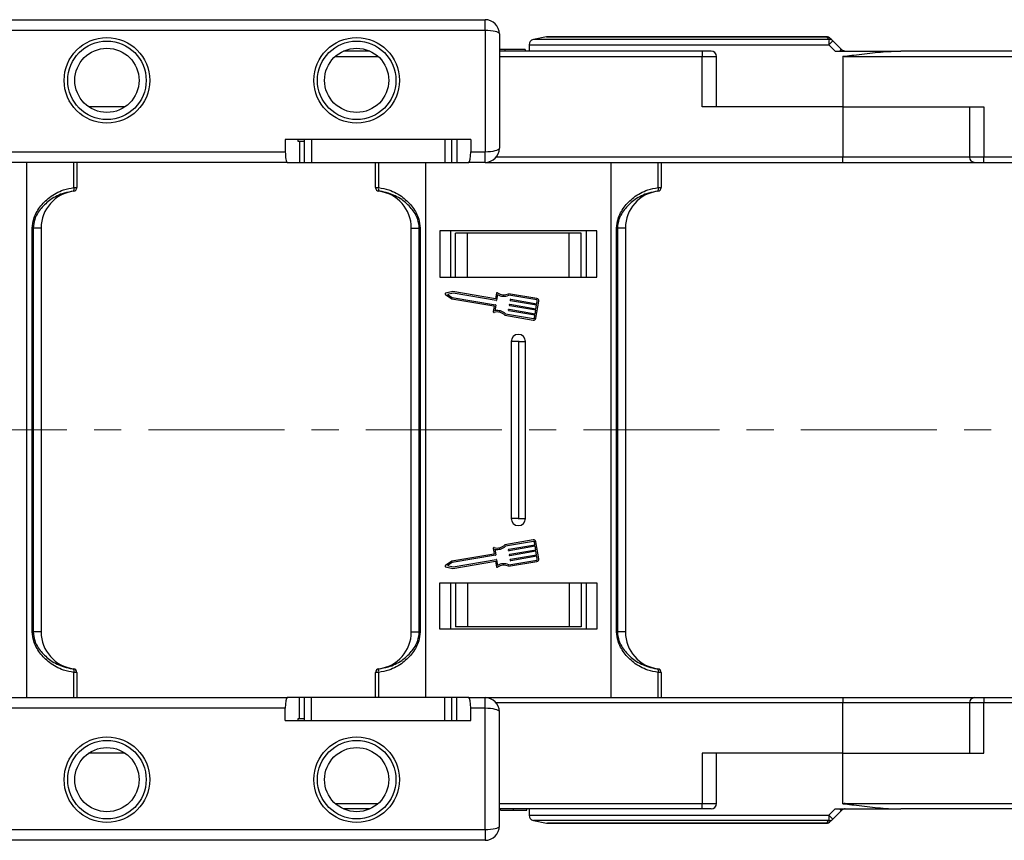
# Model space of a CAD drawing. Header units: millimetres. Extents: x -1055 to 1009, y -247 to 1211.
# Tile 12 of 51: x 90 to 228, y 138 to 253. Entities that reach past the tile are written whole.
import ezdxf

# ---------------------------------------------------------------- set-up
doc = ezdxf.new("R2010")
doc.units = ezdxf.units.MM
doc.linetypes.add('CENTERX2', pattern=[20.32, 12.7, -2.54, 2.54, -2.54])

msp = doc.modelspace()

# ---------------------------------------------------------------- linework, layer by layer
at = {"color": 7, "linetype": 'Continuous', "lineweight": 25}
for p, q in [((77.904, 252.927), (155.283, 252.927)), ((155.283, 251.427), (155.283, 252.927)), ((155.283, 251.427), (77.904, 251.427)), ((155.283, 251.427), (155.283, 234.427)), ((157.283, 250.927), (157.283, 234.927)), ((163.873, 250.512), (162.049, 250.147)), ((203.135, 250.527), (164.02, 250.527)), ((139.137, 248.527), (135.428, 248.527)), ((158.069, 248.727), (157.283, 248.727)), ((185.724, 248.527), (157.283, 248.527)), ((158.069, 248.727), (158.069, 248.527)), ((160.907, 248.727), (160.907, 248.527)), ((161.446, 249.412), (161.446, 248.527)), ((185.724, 248.527), (185.724, 247.777)), ((186.974, 248.527), (185.724, 248.527)), ((203.467, 249.412), (204.367, 248.527)), ((204.367, 248.527), (213.535, 248.527)), ((276.724, 248.527), (213.535, 248.527)), ((185.724, 240.727), (185.724, 247.777)), ((187.724, 240.727), (187.724, 247.777)), ((205.446, 247.809), (205.446, 240.727)), ((205.757, 247.777), (205.757, 247.817)), ((205.757, 247.777), (276.724, 247.777)), ((104.844, 240.727), (99.721, 240.727)), ((205.446, 240.727), (185.724, 240.727)), ((205.446, 240.727), (205.446, 233.677)), ((205.446, 240.727), (225.168, 240.727)), ((223.168, 240.727), (223.168, 233.677)), ((225.168, 240.727), (225.168, 233.677)), ((153.283, 236.127), (127.283, 236.127)), ((127.283, 236.127), (127.283, 234.427)), ((129.046, 236.127), (129.046, 235.927)), ((129.945, 236.127), (129.945, 232.927)), ((130.945, 236.127), (130.945, 232.927)), ((149.621, 236.127), (149.621, 232.927)), ((150.621, 232.927), (150.621, 236.127)), ((151.315, 236.127), (151.315, 232.927)), ((153.283, 236.127), (153.283, 234.427)), ((129.046, 235.927), (129.25, 235.927)), ((129.25, 235.927), (129.25, 232.927)), ((129.25, 235.927), (129.945, 235.927)), ((32.283, 234.427), (127.283, 234.427)), ((153.283, 234.427), (155.283, 234.427)), ((155.283, 232.927), (155.283, 234.427)), ((205.446, 232.927), (205.446, 233.677)), ((296.446, 233.677), (225.168, 233.677)), ((225.168, 232.927), (225.168, 233.677)), ((127.547, 232.927), (32.283, 232.927)), ((91.056, 182.927), (91.056, 232.927)), ((97.66, 229.39), (97.66, 232.927)), ((98.056, 232.927), (98.056, 229.39)), ((127.547, 232.927), (129.25, 232.927)), ((129.25, 232.927), (129.96, 232.927)), ((129.945, 232.927), (130.945, 232.927)), ((130.945, 232.927), (149.621, 232.927)), ((139.946, 229.39), (139.946, 232.927)), ((140.341, 232.927), (140.341, 229.39)), ((146.946, 232.927), (146.946, 182.927)), ((149.621, 232.927), (150.621, 232.927)), ((150.605, 232.927), (151.315, 232.927)), ((151.315, 232.927), (153.018, 232.927)), ((155.283, 232.927), (153.018, 232.927)), ((155.283, 232.927), (205.446, 232.927)), ((172.946, 182.927), (172.946, 232.927)), ((179.551, 229.39), (179.551, 232.927)), ((179.946, 232.927), (179.946, 229.39)), ((205.446, 232.927), (223.918, 232.927)), ((223.918, 232.927), (225.168, 232.927)), ((225.168, 232.927), (296.446, 232.927)), ((97.66, 229.39), (98.056, 229.39)), ((139.946, 229.39), (140.341, 229.39)), ((179.551, 229.39), (179.946, 229.39)), ((97.617, 228.891), (97.617, 228.895)), ((140.385, 228.895), (140.385, 228.891)), ((179.507, 228.891), (179.507, 228.895)), ((91.82, 182.927), (91.82, 223.731)), ((91.82, 223.731), (91.934, 223.731)), ((93.056, 223.731), (91.934, 223.731)), ((91.934, 223.731), (91.934, 182.927)), ((93.056, 223.731), (93.056, 182.927)), ((144.946, 223.731), (146.067, 223.731)), ((144.946, 182.927), (144.946, 223.731)), ((146.182, 223.731), (146.067, 223.731)), ((146.067, 182.927), (146.067, 223.731)), ((146.182, 223.731), (146.182, 182.927)), ((173.825, 223.731), (173.71, 223.731)), ((173.71, 182.927), (173.71, 223.731)), ((174.946, 223.731), (173.825, 223.731)), ((173.825, 223.731), (173.825, 182.927)), ((174.946, 223.731), (174.946, 182.927)), ((148.946, 223.327), (148.946, 216.827)), ((170.946, 223.327), (148.946, 223.327)), ((150.446, 223.327), (150.446, 216.827)), ((151.146, 216.827), (151.146, 223.027)), ((152.827, 223.027), (151.146, 223.027)), ((152.827, 216.827), (152.827, 223.027)), ((167.065, 223.027), (152.827, 223.027)), ((167.065, 216.827), (167.065, 223.027)), ((168.746, 223.027), (167.065, 223.027)), ((168.746, 216.827), (168.746, 223.027)), ((169.446, 223.327), (169.446, 216.827)), ((169.446, 223.327), (169.446, 216.827)), ((170.946, 216.827), (170.946, 223.327)), ((148.946, 216.827), (170.946, 216.827)), ((149.72, 214.396), (150.615, 213.821)), ((150.786, 214.826), (149.751, 214.581)), ((150.793, 214.618), (150.032, 214.438)), ((150.032, 214.438), (150.69, 214.015)), ((150.69, 214.015), (156.745, 212.981)), ((156.731, 213.81), (150.786, 214.826)), ((156.848, 213.584), (150.793, 214.618)), ((156.864, 214.588), (156.731, 213.81)), ((157.039, 214.402), (156.907, 213.625)), ((162.55, 213.851), (158.565, 214.532)), ((162.516, 213.65), (158.593, 214.32)), ((150.615, 213.821), (156.51, 212.814)), ((156.551, 212.755), (156.427, 212.028)), ((156.787, 212.922), (156.654, 212.145)), ((158.691, 212.907), (158.709, 213.007)), ((162.376, 212.226), (158.733, 212.848)), ((158.767, 213.049), (162.411, 212.427)), ((158.812, 213.61), (158.829, 213.711)), ((162.496, 212.929), (158.853, 213.551)), ((158.888, 213.752), (162.531, 213.13)), ((162.388, 211.086), (162.8, 213.498)), ((162.411, 212.427), (162.496, 212.929)), ((162.531, 213.13), (162.599, 213.532)), ((158.049, 211.517), (162.035, 210.836)), ((158.147, 211.707), (162.07, 211.037)), ((158.571, 212.203), (158.588, 212.304)), ((162.256, 211.522), (158.613, 212.144)), ((158.647, 212.345), (162.29, 211.723)), ((162.187, 211.12), (162.256, 211.522)), ((162.29, 211.723), (162.376, 212.226)), ((91.056, 157.927), (91.056, 207.927)), ((91.82, 167.123), (91.82, 207.927)), ((91.934, 207.927), (91.934, 167.123)), ((93.056, 207.927), (93.056, 167.123)), ((144.946, 167.123), (144.946, 207.927)), ((146.067, 167.123), (146.067, 207.927)), ((146.182, 207.927), (146.182, 167.123)), ((146.946, 207.927), (146.946, 157.927)), ((158.946, 207.927), (158.946, 183.027)), ((158.946, 207.827), (158.946, 182.927)), ((159.946, 207.827), (158.946, 207.827)), ((159.946, 207.927), (159.946, 183.027)), ((159.946, 207.827), (159.946, 182.927)), ((159.946, 207.827), (160.946, 207.827)), ((160.946, 183.027), (160.946, 207.927)), ((160.946, 182.927), (160.946, 207.827)), ((172.946, 157.927), (172.946, 207.927)), ((173.71, 167.123), (173.71, 207.927)), ((173.825, 207.927), (173.825, 167.123)), ((174.946, 207.927), (174.946, 167.123)), ((159.946, 183.027), (158.946, 183.027)), ((159.946, 183.027), (160.946, 183.027)), ((162.035, 180.018), (158.049, 179.337)), ((162.07, 179.817), (158.147, 179.146)), ((162.256, 179.331), (162.187, 179.733)), ((162.8, 177.355), (162.388, 179.768)), ((156.51, 178.039), (150.615, 177.032)), ((156.427, 178.825), (156.551, 178.098)), ((156.654, 178.708), (156.787, 177.932)), ((158.588, 178.55), (158.571, 178.65)), ((158.613, 178.709), (162.256, 179.331)), ((162.29, 179.13), (158.647, 178.508)), ((158.733, 178.005), (162.376, 178.628)), ((162.411, 178.427), (158.767, 177.804)), ((162.376, 178.628), (162.29, 179.13)), ((162.496, 177.924), (162.411, 178.427)), ((150.615, 177.032), (149.72, 176.458)), ((150.69, 176.838), (150.032, 176.416)), ((156.745, 177.873), (150.69, 176.838)), ((150.786, 176.027), (156.731, 177.043)), ((150.793, 176.235), (156.848, 177.27)), ((156.731, 177.043), (156.864, 176.265)), ((156.907, 177.228), (157.039, 176.451)), ((158.565, 176.322), (162.55, 177.002)), ((158.593, 176.533), (162.516, 177.203)), ((158.709, 177.846), (158.691, 177.947)), ((158.829, 177.143), (158.812, 177.243)), ((158.853, 177.302), (162.496, 177.924)), ((162.531, 177.723), (158.888, 177.101)), ((162.599, 177.321), (162.531, 177.723)), ((149.751, 176.273), (150.786, 176.027)), ((150.032, 176.416), (150.793, 176.235)), ((148.946, 174.027), (170.946, 174.027)), ((148.946, 167.527), (148.946, 174.027)), ((150.446, 174.027), (150.446, 167.527)), ((151.146, 174.027), (151.146, 167.827)), ((152.827, 174.027), (152.827, 167.827)), ((167.065, 174.027), (167.065, 167.827)), ((168.746, 174.027), (168.746, 167.827)), ((169.446, 174.027), (169.446, 167.527)), ((169.446, 174.027), (169.446, 167.527)), ((170.946, 174.027), (170.946, 167.527)), ((91.82, 167.123), (91.934, 167.123)), ((93.056, 167.123), (91.934, 167.123)), ((144.946, 167.123), (146.067, 167.123)), ((146.182, 167.123), (146.067, 167.123)), ((170.946, 167.527), (148.946, 167.527)), ((152.827, 167.827), (151.146, 167.827)), ((167.065, 167.827), (152.827, 167.827)), ((168.746, 167.827), (167.065, 167.827)), ((173.825, 167.123), (173.71, 167.123)), ((174.946, 167.123), (173.825, 167.123)), ((97.617, 161.958), (97.617, 161.962)), ((97.66, 157.927), (97.66, 161.463)), ((98.056, 161.463), (97.66, 161.463)), ((98.056, 161.463), (98.056, 157.927)), ((139.946, 157.927), (139.946, 161.463)), ((140.341, 161.463), (139.946, 161.463)), ((140.341, 161.463), (140.341, 157.927)), ((140.385, 161.962), (140.385, 161.958)), ((179.507, 161.958), (179.507, 161.962)), ((179.551, 157.927), (179.551, 161.463)), ((179.946, 161.463), (179.551, 161.463)), ((179.946, 161.463), (179.946, 157.927)), ((32.283, 157.927), (127.547, 157.927)), ((129.25, 157.927), (127.547, 157.927)), ((129.25, 154.927), (129.25, 157.927)), ((129.945, 157.927), (129.25, 157.927)), ((129.945, 157.927), (129.945, 154.727)), ((130.945, 157.927), (129.945, 157.927)), ((130.945, 154.727), (130.945, 157.927)), ((149.621, 157.927), (130.945, 157.927)), ((149.621, 154.727), (149.621, 157.927)), ((150.621, 157.927), (149.621, 157.927)), ((150.621, 154.727), (150.621, 157.927)), ((151.315, 157.927), (150.621, 157.927)), ((151.315, 154.727), (151.315, 157.927)), ((153.018, 157.927), (151.315, 157.927)), ((153.018, 157.927), (155.283, 157.927)), ((155.283, 156.427), (155.283, 157.927)), ((155.283, 157.927), (205.446, 157.927)), ((205.446, 157.927), (223.918, 157.927)), ((205.446, 157.927), (205.446, 157.177)), ((223.918, 157.927), (225.168, 157.927)), ((225.168, 157.927), (296.446, 157.927)), ((225.168, 157.927), (225.168, 157.177)), ((127.283, 156.427), (32.283, 156.427)), ((127.283, 154.727), (127.283, 156.427)), ((153.283, 154.727), (153.283, 156.427)), ((155.283, 156.427), (153.283, 156.427)), ((155.283, 139.427), (155.283, 156.427)), ((205.446, 150.127), (205.446, 157.177)), ((223.168, 157.177), (223.168, 150.127)), ((296.446, 157.177), (225.168, 157.177)), ((225.168, 150.127), (225.168, 157.177)), ((127.283, 154.727), (153.283, 154.727)), ((129.25, 154.927), (129.046, 154.927)), ((129.046, 154.927), (129.046, 154.727)), ((129.96, 154.927), (129.25, 154.927)), ((157.283, 139.927), (157.283, 155.927)), ((104.844, 150.127), (99.721, 150.127)), ((185.724, 150.127), (185.724, 143.077)), ((205.446, 150.127), (185.724, 150.127)), ((187.724, 143.077), (187.724, 150.127)), ((205.446, 143.044), (205.446, 150.127)), ((205.446, 150.127), (225.168, 150.127)), ((139.137, 142.327), (135.428, 142.327)), ((185.724, 142.327), (157.283, 142.327)), ((157.291, 142.127), (157.291, 142.327)), ((157.422, 142.127), (157.422, 142.327)), ((159.284, 142.127), (159.284, 142.327)), ((161.138, 142.127), (161.138, 142.327)), ((161.446, 142.327), (161.446, 141.442)), ((185.724, 142.327), (185.724, 143.077)), ((186.974, 142.327), (185.724, 142.327)), ((203.467, 141.442), (204.367, 142.327)), ((204.367, 142.327), (213.535, 142.327)), ((205.757, 143.077), (276.724, 143.077)), ((205.757, 143.077), (205.757, 143.036)), ((276.724, 142.327), (213.535, 142.327)), ((205.226, 142.107), (204.031, 140.911)), ((77.904, 139.427), (155.283, 139.427)), ((155.283, 139.427), (155.283, 137.927)), ((162.049, 140.706), (163.873, 140.341)), ((203.135, 140.327), (164.02, 140.327)), ((155.283, 137.927), (77.904, 137.927))]:
    msp.add_line(p, q, dxfattribs=at)
at = {"color": 8, "linetype": 'Continuous', "lineweight": 25}
for p, q in [((203.494, 250.147), (162.049, 250.147)), ((163.873, 250.512), (203.127, 250.512)), ((161.446, 249.412), (203.467, 249.412)), ((134.278, 247.777), (140.287, 247.777)), ((157.283, 247.777), (185.724, 247.777)), ((185.724, 247.777), (187.724, 247.777)), ((205.446, 233.677), (156.844, 233.677)), ((223.168, 233.677), (205.446, 233.677)), ((225.168, 233.677), (223.168, 233.677)), ((205.446, 157.177), (156.844, 157.177)), ((223.168, 157.177), (205.446, 157.177)), ((225.168, 157.177), (223.168, 157.177)), ((134.278, 143.077), (140.287, 143.077)), ((157.283, 143.077), (185.724, 143.077)), ((185.724, 143.077), (187.724, 143.077)), ((161.446, 141.442), (203.467, 141.442)), ((203.494, 140.706), (162.049, 140.706)), ((163.873, 140.341), (203.127, 140.341))]:
    msp.add_line(p, q, dxfattribs=at)
at = {"color": 1, "linetype": 'CENTERX2', "lineweight": 13, "ltscale": 1.5}
msp.add_line((797.721, 195.427), (-317.507, 195.427), dxfattribs=at)
at = {"color": 7, "linetype": 'Continuous', "lineweight": 25, "flags": 128}
for points in [[(203.127, 250.512), (203.128, 250.516), (203.129, 250.518), (203.13, 250.521), (203.131, 250.523), (203.132, 250.525), (203.133, 250.526), (203.134, 250.526), (203.135, 250.527)], [(205.226, 248.746), (204.628, 249.344), (204.031, 249.942)], [(203.127, 140.341), (203.128, 140.338), (203.129, 140.335), (203.13, 140.332), (203.131, 140.33), (203.132, 140.329), (203.133, 140.328), (203.134, 140.327), (203.135, 140.327)]]:
    msp.add_lwpolyline(points, dxfattribs=at)
at = {"color": 7, "linetype": 'Continuous', "lineweight": 25}
for centre, radius in [((102.283, 244.427), 6), ((102.283, 244.427), 5.5), ((137.283, 244.427), 6), ((137.283, 244.427), 5.5), ((102.283, 244.427), 4.5), ((137.283, 244.427), 4.5), ((102.283, 146.427), 6), ((102.283, 146.427), 5.5), ((137.283, 146.427), 6), ((137.283, 146.427), 5.5), ((102.283, 146.427), 4.5), ((137.283, 146.427), 4.5)]:
    msp.add_circle(centre, radius, dxfattribs=at)
for centre, radius, start, end in [((155.283, 250.927), 2, 0, 90), ((162.196, 249.412), 0.75, 101.30993, 180), ((164.02, 249.777), 0.75, 90, 101.30993), ((203.165, 249.803), 0.71, 45.21911, 93.08167), ((203.135, 249.777), 0.75, 45, 90), ((209.685, 249.551), 6.22, 174.49561, 181.27825), ((207.962, 245.196), 6.163, 129.63218, 136.835), ((203.53, 249.438), 0.71, 45.21922, 92.96981), ((186.974, 247.777), 0.75, 0, 90), ((208.255, 245.341), 4.557, 131.64427, 135.64683), ((204.351, 248.8), 1.277, 347.62712, 348.37343), ((205.757, 249.277), 0.75, 258.04702, 270), ((205.757, 249.277), 1.5, 258.04702, 270), ((155.283, 234.927), 2, 270, 0), ((223.918, 233.677), 0.75, 180, 270), ((96.927, 229.205), 0.756, 335.78668, 14.16873), ((97.556, 229.391), 0.499, 276.96707, 359.95007), ((97.556, 229.387), 0.5, 277.05413, 0), ((140.445, 229.391), 0.499, 180.05155, 263.03035), ((140.446, 229.387), 0.5, 180, 262.94587), ((141.075, 229.205), 0.756, 165.83258, 204.21031), ((178.818, 229.205), 0.756, 335.78553, 14.16816), ((179.447, 229.391), 0.499, 276.96845, 359.94773), ((179.446, 229.387), 0.5, 277.05413, 0), ((98.256, 223.731), 5.2, 97.05413, 180), ((139.746, 223.731), 5.2, 0, 82.94587), ((180.146, 223.731), 5.2, 97.05413, 180), ((149.775, 214.482), 0.102, 103.32833, 237.28541), ((156.965, 214.571), 0.102, 54.79186, 170.30687), ((157.897, 215.892), 1.515, 234.79186, 296.12453), ((157.897, 215.892), 1.719, 240.07022, 293.86617), ((156.501, 212.764), 0.051, 350.30687, 80.30687), ((156.736, 212.93), 0.051, 350.30687, 80.30687), ((156.856, 213.634), 0.051, 260.30687, 350.30687), ((158.742, 212.898), 0.051, 170.30687, 260.30687), ((158.759, 212.999), 0.051, 80.30687, 170.30687), ((158.862, 213.602), 0.051, 170.30687, 260.30687), ((158.879, 213.702), 0.051, 80.30687, 170.30687), ((162.499, 213.549), 0.102, 350.30687, 80.30687), ((162.499, 213.549), 0.306, 350.30687, 80.30687), ((156.527, 212.011), 0.102, 170.30687, 285.82188), ((156.968, 210.455), 1.515, 44.48921, 105.82188), ((156.968, 210.455), 1.719, 46.74758, 100.54353), ((158.622, 212.195), 0.051, 170.30687, 260.30687), ((158.639, 212.295), 0.051, 80.30687, 170.30687), ((162.087, 211.137), 0.306, 260.30687, 350.30687), ((162.087, 211.137), 0.102, 260.30687, 350.30687), ((159.946, 207.827), 1, 0, 180), ((159.946, 183.027), 1, 180, 0), ((162.087, 179.716), 0.306, 9.69313, 99.69313), ((162.087, 179.716), 0.102, 9.69313, 99.69313), ((156.527, 178.843), 0.102, 74.17812, 189.69313), ((156.501, 178.09), 0.051, 279.69313, 9.69313), ((156.968, 180.399), 1.515, 254.17812, 315.51079), ((156.968, 180.399), 1.719, 259.45647, 313.25242), ((158.622, 178.659), 0.051, 99.69313, 189.69313), ((158.639, 178.558), 0.051, 189.69313, 279.69313), ((156.736, 177.923), 0.051, 279.69313, 9.69313), ((156.856, 177.219), 0.051, 9.69313, 99.69313), ((157.897, 174.961), 1.719, 66.13383, 119.92978), ((158.742, 177.955), 0.051, 99.69313, 189.69313), ((158.759, 177.855), 0.051, 189.69313, 279.69313), ((158.862, 177.252), 0.051, 99.69313, 189.69313), ((158.879, 177.151), 0.051, 189.69313, 279.69313), ((162.499, 177.304), 0.102, 279.69313, 9.69313), ((162.499, 177.304), 0.306, 279.69313, 9.69313), ((149.775, 176.372), 0.102, 122.71459, 256.67167), ((156.965, 176.283), 0.102, 189.69313, 305.20814), ((157.897, 174.961), 1.515, 63.87547, 125.20814), ((98.256, 167.123), 5.2, 180, 262.94587), ((139.746, 167.123), 5.2, 277.05413, 0), ((180.146, 167.123), 5.2, 180, 262.94587), ((97.556, 161.466), 0.5, 0, 82.94587), ((96.927, 161.648), 0.756, 345.83178, 24.21267), ((97.556, 161.462), 0.499, 0.04817, 83.03383), ((140.446, 161.466), 0.5, 97.05413, 180), ((140.445, 161.462), 0.499, 96.96875, 179.95021), ((141.075, 161.648), 0.756, 155.79035, 194.16691), ((179.446, 161.466), 0.5, 0, 82.94587), ((178.818, 161.648), 0.756, 345.83235, 24.21381), ((179.447, 161.462), 0.499, 0.05052, 83.03245), ((155.283, 155.927), 2, 0, 90), ((223.918, 157.177), 0.75, 90, 180), ((186.974, 143.077), 0.75, 270, 0), ((208.252, 145.51), 4.553, 224.3516, 228.35729), ((205.757, 141.577), 1.5, 90, 101.95298), ((205.635, 142.326), 0.0372, 179.06674, 204.92203), ((205.757, 141.577), 0.75, 90, 101.95298), ((162.196, 141.442), 0.75, 180, 258.69007), ((209.686, 141.303), 6.221, 178.72194, 185.50419), ((207.961, 145.657), 6.162, 223.16564, 230.36879), ((203.53, 141.415), 0.71, 267.03188, 314.78187), ((155.283, 139.927), 2, 270, 0), ((164.02, 141.077), 0.75, 258.69007, 270), ((203.165, 141.051), 0.71, 266.91863, 314.78198), ((203.135, 141.077), 0.75, 270, 315)]:
    msp.add_arc(centre, radius, start, end, dxfattribs=at)
for centre, major_axis, ratio, start_param, end_param in [((155.283, 250.927), (2, 0), 0.25, 0, 1.5707963), ((155.283, 234.927), (2, 0), 0.25, 4.712389, 6.2831853), ((127.547, 234.427), (0, 1.5), 0.176327, 1.5707963, 3.1415927), ((153.018, 234.427), (0, 1.5), 0.176327, 3.1415927, 4.712389), ((127.547, 156.427), (0, 1.5), 0.176327, 0, 1.5707963), ((153.018, 156.427), (0, 1.5), 0.176327, 4.712389, 6.2831853), ((155.283, 155.927), (2, 0), 0.25, 0, 1.5707963), ((155.283, 139.927), (2, 0), 0.25, 4.712389, 6.2831853)]:
    msp.add_ellipse(centre, major_axis=major_axis, ratio=ratio, start_param=start_param, end_param=end_param, dxfattribs=at)
for points, knots in [([(203.127, 250.512), (203.211, 250.429), (203.333, 250.307), (203.455, 250.186), (203.494, 250.147)], [0, 0, 0, 0, 0.68553462, 1, 1, 1, 1]), ([(204.031, 249.942), (203.992, 249.98), (203.871, 250.102), (203.749, 250.224), (203.666, 250.307)], [0, 0, 0, 0, 0.3144767, 1, 1, 1, 1]), ([(160.907, 248.727), (160.877, 248.727), (160.818, 248.727), (160.119, 248.727), (159.112, 248.727), (158.417, 248.727), (158.069, 248.727)], [0, 0, 0, 0, 0.2805591, 0.5594767, 0.779425, 1, 1, 1, 1]), ([(205.601, 248.543), (205.543, 248.559), (205.403, 248.598), (205.292, 248.692), (205.226, 248.746)], [0, 0, 0, 0, 0.4157155, 1, 1, 1, 1]), ([(205.757, 247.817), (206.163, 247.87), (207.561, 248.052), (209.957, 248.338), (212.146, 248.514), (213.336, 248.525), (213.535, 248.527)], [0, 0, 0, 0, 0.1563416, 0.5382474, 0.9225788, 1, 1, 1, 1]), ([(205.446, 247.809), (205.46, 247.808), (205.564, 247.801), (205.667, 247.81), (205.757, 247.817)], [0, 0, 0, 0, 0.1378966, 1, 1, 1, 1]), ([(91.82, 223.731), (91.865, 224.153), (91.979, 225.201), (92.835, 226.712), (94.246, 228.158), (95.941, 229.089), (97.168, 229.304), (97.66, 229.39)], [0, 0, 0, 0, 0.142334, 0.3534984, 0.5715142, 0.8282422, 1, 1, 1, 1]), ([(140.341, 229.39), (140.833, 229.304), (142.061, 229.089), (143.756, 228.158), (145.167, 226.712), (146.023, 225.201), (146.136, 224.153), (146.182, 223.731)], [0, 0, 0, 0, 0.1717581, 0.4284852, 0.6465011, 0.857666, 1, 1, 1, 1]), ([(173.71, 223.731), (173.756, 224.153), (173.87, 225.201), (174.725, 226.712), (176.136, 228.158), (177.831, 229.089), (179.059, 229.304), (179.551, 229.39)], [0, 0, 0, 0, 0.1423338, 0.3534984, 0.571514, 0.8282421, 1, 1, 1, 1]), ([(97.617, 228.895), (97.166, 228.822), (96.037, 228.638), (94.433, 227.841), (93.03, 226.552), (92.117, 225.152), (91.987, 224.138), (91.934, 223.731)], [0, 0, 0, 0, 0.1686991, 0.4228876, 0.6416, 0.8557159, 1, 1, 1, 1]), ([(146.067, 223.731), (146.015, 224.138), (145.885, 225.152), (144.971, 226.551), (143.569, 227.846), (142.017, 228.592), (140.895, 228.838), (140.443, 228.889), (140.385, 228.895)], [0, 0, 0, 0, 0.1442722, 0.3583696, 0.5770629, 0.8312295, 0.9783703, 1, 1, 1, 1]), ([(179.507, 228.895), (179.057, 228.822), (177.927, 228.638), (176.324, 227.841), (174.921, 226.552), (174.007, 225.152), (173.877, 224.138), (173.825, 223.731)], [0, 0, 0, 0, 0.1686987, 0.4228884, 0.6416003, 0.8557159, 1, 1, 1, 1]), ([(97.66, 161.463), (97.168, 161.549), (95.941, 161.765), (94.246, 162.696), (92.835, 164.141), (91.979, 165.652), (91.865, 166.701), (91.82, 167.123)], [0, 0, 0, 0, 0.1717584, 0.4284865, 0.6465014, 0.8576675, 1, 1, 1, 1]), ([(91.934, 167.123), (91.987, 166.715), (92.117, 165.702), (93.031, 164.303), (94.433, 163.007), (95.985, 162.261), (97.106, 162.015), (97.559, 161.965), (97.617, 161.958)], [0, 0, 0, 0, 0.144272, 0.3583693, 0.5770634, 0.8312305, 0.9783707, 1, 1, 1, 1]), ([(146.182, 167.123), (146.136, 166.701), (146.023, 165.652), (145.167, 164.141), (143.756, 162.696), (142.061, 161.765), (140.833, 161.549), (140.341, 161.463)], [0, 0, 0, 0, 0.1423325, 0.3534991, 0.571514, 0.8282413, 1, 1, 1, 1]), ([(140.385, 161.958), (140.835, 162.031), (141.965, 162.215), (143.568, 163.012), (144.971, 164.302), (145.885, 165.702), (146.015, 166.715), (146.067, 167.123)], [0, 0, 0, 0, 0.1687004, 0.4228887, 0.6416006, 0.8557155, 1, 1, 1, 1]), ([(179.551, 161.463), (179.059, 161.549), (177.831, 161.765), (176.136, 162.696), (174.725, 164.141), (173.87, 165.652), (173.756, 166.701), (173.71, 167.123)], [0, 0, 0, 0, 0.1717584, 0.4284868, 0.6465014, 0.8576677, 1, 1, 1, 1]), ([(173.825, 167.123), (173.877, 166.715), (174.007, 165.702), (174.921, 164.303), (176.323, 163.007), (177.875, 162.261), (178.997, 162.015), (179.449, 161.965), (179.507, 161.958)], [0, 0, 0, 0, 0.144272, 0.358369, 0.5770625, 0.831231, 0.978372, 1, 1, 1, 1]), ([(205.601, 142.31), (205.543, 142.294), (205.403, 142.256), (205.292, 142.162), (205.226, 142.107)], [0, 0, 0, 0, 0.4157122, 1, 1, 1, 1]), ([(205.446, 143.044), (205.46, 143.045), (205.564, 143.053), (205.667, 143.044), (205.757, 143.036)], [0, 0, 0, 0, 0.1378965, 1, 1, 1, 1]), ([(205.757, 143.036), (206.163, 142.983), (207.561, 142.801), (209.957, 142.515), (212.146, 142.339), (213.336, 142.328), (213.535, 142.327)], [0, 0, 0, 0, 0.1563417, 0.5382473, 0.9225788, 1, 1, 1, 1]), ([(157.422, 142.127), (157.517, 142.127), (157.705, 142.127), (158.366, 142.127), (158.936, 142.127), (159.284, 142.127)], [0, 0, 0, 0, 0.2801219, 0.5603049, 1, 1, 1, 1]), ([(159.284, 142.127), (159.577, 142.127), (160.16, 142.127), (160.826, 142.127), (161.103, 142.127), (161.126, 142.127), (161.138, 142.127)], [0, 0, 0, 0, 0.2802337, 0.5584203, 0.7788358, 1, 1, 1, 1]), ([(204.031, 140.911), (203.992, 140.873), (203.871, 140.751), (203.749, 140.63), (203.666, 140.546)], [0, 0, 0, 0, 0.3144779, 1, 1, 1, 1]), ([(203.127, 140.341), (203.211, 140.425), (203.333, 140.546), (203.455, 140.668), (203.494, 140.706)], [0, 0, 0, 0, 0.6855354, 1, 1, 1, 1])]:
    msp.add_open_spline(points, degree=3, knots=knots, dxfattribs=at)

doc.saveas('drawing.dxf')
